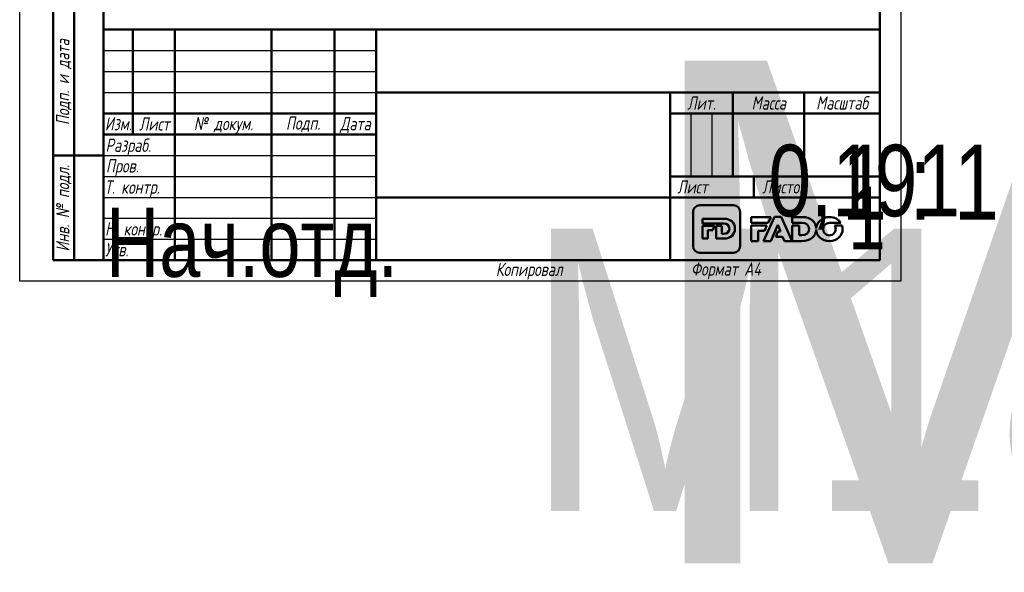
# Model space of a CAD drawing. Header units: millimetres. Extents: x 0 to 797, y -69 to 297.
# Tile 1 of 5: x 0 to 235, y -69 to 62. Entities that reach past the tile are written whole.
import ezdxf
from ezdxf.enums import TextEntityAlignment as Align

# ---------------------------------------------------------------- set-up
doc = ezdxf.new("R2018")
doc.units = ezdxf.units.MM
for name, color, linetype, lineweight in [('Заголовок (ГОСТ)', 7, 'Continuous', 50), ('Кромка (ГОСТ)', 7, 'Continuous', 50), ('Обозначение (ГОСТ)', 7, 'Continuous', 25), ('Эскизная геометрия (ГОСТ)', 7, 'Continuous', 50)]:
    doc.layers.add(name, color=color, linetype=linetype, lineweight=lineweight)
doc.styles.get("Standard").update_dxf_attribs({"font": 'GOST Common Italic.ttf'})
doc.styles.add('Альтернативный текст (ГОСТ)', font='txt', dxfattribs={"width": 0.8})

# ---------------------------------------------------------------- blocks, each defined once
blk = doc.blocks.new('ГОСТ - Доп. графы 1')
at = {"layer": 'Эскизная геометрия (ГОСТ)'}
for p, q in [((-12, 0), (-12, 145)), ((-12, 145), (0, 145)), ((-7, 145), (-7, 0)), ((-12, 110), (-7, 110)), ((-7, 110), (0, 110)), ((-12, 85), (-7, 85)), ((-7, 85), (0, 85)), ((-12, 60), (-7, 60)), ((-7, 60), (0, 60)), ((-12, 25), (-7, 25)), ((-7, 25), (0, 25)), ((0, 0), (-12, 0))]:
    blk.add_line(p, q, dxfattribs=at)
at = {"layer": 'Обозначение (ГОСТ)', "char_height": 3.17, "attachment_point": 5, "rotation": 90, "style": 'Альтернативный текст (ГОСТ)'}
for s, insert, width in [('\\fGOST Common|b0|i1;\\H3.1700;Подп. и дата', (-9.37, 127.41), 34.7679), ('\\fGOST Common|b0|i1;\\H3.1700;Инв. № дубл.', (-8.95, 97.55), 24.8438), ('\\fGOST Common|b0|i1;\\H3.1700;Взам. инв. №', (-9.58, 72.53), 24.8669), ('\\fGOST Common|b0|i1;\\H3.1700;Подп. и дата', (-9.5, 42.47), 35.1486), ('\\fGOST Common|b0|i1;\\H3.1700;Инв. № подл.', (-9.5, 12.41), 24.9618)]:
    blk.add_mtext(s, dxfattribs=dict(at, insert=insert, width=width))
at = {"layer": 'Обозначение (ГОСТ)', "lineweight": 30, "width": 0.8, "flags": 17}
for tag, p in [('Подп._и_дата_2', (-3.53, 127.51)), ('Инв._номер_дубликата', (-3.41, 97.47)), ('Взамен_инв._номера', (-3.46, 72.53)), ('Подп._и_дата_1', (-3.42, 42.35)), ('ИНВЕНТАРНЫЙ_НОМЕР', (-3.33, 12.68))]:
    blk.add_attdef(tag, text='', height=3.17, rotation=90, dxfattribs=at).set_placement(p, align=Align.MIDDLE_CENTER)
blk = doc.blocks.new('Основные надписи ГОСТ - Форма 1')
at = {"layer": 'Заголовок (ГОСТ)'}
for p, q in [((0, 55), (185, 55)), ((0, 0), (0, 55)), ((0, 0), (0, 55)), ((7, 55), (7, 30)), ((17, 55), (17, 0)), ((40, 55), (40, 0)), ((55, 55), (55, 0)), ((65, 55), (65, 0)), ((185, 0), (185, 55)), ((65, 40), (185, 40)), ((135, 40), (135, 0)), ((150, 40), (150, 20)), ((167, 40), (167, 20)), ((0, 35), (65, 35)), ((135, 35), (185, 35)), ((0, 30), (65, 30)), ((135, 20), (185, 20)), ((155, 20), (155, 15)), ((65, 15), (185, 15)), ((185, 0), (0, 0))]:
    blk.add_line(p, q, dxfattribs=at)
at = {"layer": 'Заголовок (ГОСТ)', "linetype": 'Continuous', "lineweight": 25}
for p, q in [((0, 50), (65, 50)), ((0, 45), (65, 45)), ((0, 40), (65, 40)), ((140, 35), (140, 20)), ((145, 35), (145, 20)), ((0, 25), (65, 25)), ((0, 20), (65, 20)), ((0, 15), (65, 15)), ((0, 10), (65, 10)), ((0, 5), (65, 5))]:
    blk.add_line(p, q, dxfattribs=at)
at = {"layer": 'Заголовок (ГОСТ)', "char_height": 3.17, "style": 'Альтернативный текст (ГОСТ)'}
for s, insert, width, attachment_point in [('\\fGOST Common|b0|i1;\\H3.1700;Лит.', (142.52, 37.49), 14.9766, 5), ('\\fGOST Common|b0|i1;\\H3.1700;Масса', (158.55, 37.51), 16.9878, 5), ('\\fGOST Common|b0|i1;\\H3.1700;Масштаб', (176.02, 37.53), 17.8316, 5), ('\\fGOST Common|b0|i1;\\H3.1700;Изм.', (3.5, 32.56), 6.9635, 5), ('\\fGOST Common|b0|i1;\\H3.1700;Лист', (12.1, 32.5), 10.0029, 5), ('\\A0;\\fGOST Common|b0|i1;\\H3.1700;№ докум.', (28.58, 32.16), 22.9069, 5), ('\\fGOST Common|b0|i1;\\H3.1700;Подп.', (47.56, 32.45), 14.879, 5), ('\\fGOST Common|b0|i1;\\H3.1700;Дата', (60.02, 32.24), 9.9614, 5), ('\\fGOST Common|b0|i1;\\H3.1700;Разраб.', (0.47, 27), 16.9971, 4), ('\\fGOST Common|b0|i1;\\H3.1700;Пров.', (0.56, 22.08), 17.0192, 4), ('\\A0;\\fGOST Common|b0|i1;\\H3.1700;Т. контр.', (0.23, 17.01), 16.9554, 4), ('\\fGOST Common|b0|i1;\\H3.1700;Лист', (140.37, 17.5), 10.5071, 5), ('\\fGOST Common|b0|i1;\\H3.1700;Листов', (162.21, 17.5), 14.3668, 5), ('\\A1;', (150.6, 17.54), 8.8313, 5), ('\\fGOST Common|b0|i1;\\H3.1700;Н. контр.', (0.36, 7.05), 16.9999, 4), ('\\fGOST Common|b0|i1;\\H3.1700;Утв.', (0.34, 2.52), 17.0083, 4), ('\\fGOST Common|b0|i1;\\H3.1700;Копировал', (93.48, -0.59), 19.7871, 1)]:
    blk.add_mtext(s, dxfattribs=dict(at, insert=insert, width=width, attachment_point=attachment_point))
at = {"layer": 'Заголовок (ГОСТ)', "lineweight": 30, "flags": 104}
for tag, height, width, p in [('Изм1', 2.89, 0.7, (3.51, 52.52)), ('Лист1', 2.89, 0.7, (12.03, 52.52)), ('Докум1', 2.89, 0.7, (28.54, 52.48)), ('Изм2', 2.89, 0.7, (3.5, 47.52)), ('Лист2', 2.89, 0.7, (12.01, 47.5)), ('Докум2', 2.89, 0.7, (28.53, 47.5)), ('Изм3', 2.89, 0.7, (3.5, 42.5)), ('Лист3', 2.89, 0.7, (12.01, 42.51)), ('Докум3', 2.89, 0.7, (28.51, 42.48)), ('Изм4', 2.89, 0.7, (3.51, 37.5)), ('Лист4', 2.89, 0.7, (12, 37.53)), ('Докум4', 2.89, 0.7, (28.51, 37.52)), ('НАИМЕНОВАНИЕ', 5, 0.8, (100.03, 29.98)), ('Литера', 3.5, 0.8, (137.52, 27.25)), ('Литера2', 3.5, 0.8, (142.51, 27.22)), ('Литера3', 3.5, 0.8, (147.52, 27.21)), ('Масса', 3.5, 0.8, (158.47, 27.53)), ('Масштаб', 3.5, 0.8, (176, 27.6)), ('Тип_документа', 3.17, 0.8, (100.08, 17.56)), ('Листов', 3.17, 0.8, (177.46, 17.58)), ('Материал_Класс', 3.5, 0.9, (100, 7.5))]:
    blk.add_attdef(tag, text='', height=height, dxfattribs=dict(at, width=width)).set_placement(p, align=Align.MIDDLE_CENTER)
for tag, height, width, p in [('Подп1', 2.89, 0.7, (40.01, 52.51)), ('Дата1', 2, 0.7, (55.01, 52.51)), ('Подп2', 2.89, 0.7, (40.01, 47.5)), ('Дата2', 2, 0.7, (55.01, 47.49)), ('Подп3', 2.89, 0.7, (40.01, 42.51)), ('Дата3', 2, 0.7, (55.02, 42.52)), ('Подп4', 2.89, 0.7, (40.01, 37.51)), ('Дата4', 2, 0.7, (55.02, 37.51)), ('АВТОР', 3.17, 0.8, (17.41, 27.49)), ('Разработал_Подп.', 2.89, 0.7, (40.05, 27.51)), ('ДАТА_СОЗДАНИЯ', 2, 0.7, (55.01, 27.51)), ('ПРОВЕРИЛ', 3.17, 0.8, (17.41, 22.53)), ('Проверил_Подп.', 2.89, 0.7, (40.05, 22.52)), ('ДАТА_ПРОВЕРКИ', 2, 0.7, (55.02, 22.51)), ('ТЕХНОЛОГ', 3.17, 0.8, (17.33, 17.54)), ('Технолог_Подп.', 2.89, 0.7, (40.05, 17.51)), ('Технолог_Дата', 2, 0.7, (55.01, 17.5)), ('Должность_руководителя', 3.17, 0.8, (0.52, 12.51)), ('НАЧ._ОТДЕЛА', 3.17, 0.8, (17.46, 12.45)), ('Руководитель_Подп.', 2.89, 0.7, (40.01, 12.5)), ('Руководитель_Дата', 2, 0.7, (55.01, 12.51)), ('НОРМОКОНТРОЛЬ', 3.17, 0.8, (17.37, 7.48)), ('Нормоконтроль_Подп.', 2.89, 0.7, (40.05, 7.52)), ('ДАТА_НОРМОКОНТРОЛЯ', 2, 0.7, (55.02, 7.51)), ('УТВЕРДИЛ', 3.17, 0.8, (17.4, 2.51)), ('Утвердил_Подп.', 2.89, 0.7, (40.05, 2.51)), ('ДАТА_УТВЕРЖДЕНИЯ', 2, 0.7, (55.01, 2.5))]:
    blk.add_attdef(tag, text='', height=height, dxfattribs=dict(at, width=width)).set_placement(p, align=Align.MIDDLE_LEFT)
for tag, height, p in [('ОБОЗНАЧЕНИЕ', 5, (125.33, 47.56)), ('ОРГАНИЗАЦИЯ', 3.5, (160.02, 7.6))]:
    blk.add_attdef(tag, text='', height=height, dxfattribs=at).set_placement(p, align=Align.MIDDLE_CENTER)
at = {"layer": 'Заголовок (ГОСТ)', "lineweight": 30, "width": 0.9, "flags": 104}
for tag, p in [('Материал_Наим.', (133.71, 9.75)), ('Материал_ГОСТ', (134.04, 4.06))]:
    blk.add_attdef(tag, text='', height=3.5, dxfattribs=at).set_placement(p, align=Align.MIDDLE_RIGHT)
blk = doc.blocks.new('Рамки ГОСТ_ граница 297x210')
at = {"layer": 'Кромка (ГОСТ)', "lineweight": 25}
for p, q in [((0, 0), (0, 297)), ((210, 297), (210, 0)), ((210, 0), (0, 0))]:
    blk.add_line(p, q, dxfattribs=at)
at = {"layer": 'Кромка (ГОСТ)'}
for p, q in [((20, 292), (20, 5)), ((205, 5), (205, 292)), ((20, 5), (205, 5))]:
    blk.add_line(p, q, dxfattribs=at)
at = {"layer": 'Кромка (ГОСТ)', "insert": (160, 4.5), "char_height": 3.17, "attachment_point": 1, "style": 'Альтернативный текст (ГОСТ)'}
blk.add_mtext('\\A1;\\fGOST Common|b0|i1;\\H3.1700;Формат A4', dxfattribs=at)

msp = doc.modelspace()

# ---------------------------------------------------------------- linework, layer by layer
at = {"layer": 'Эскизная геометрия (ГОСТ)', "linetype": 'Continuous'}
for p, q in [((160.5048, 16.5351), (160.5048, 8.3644)), ((170.1623, 18.1075), (162.0631, 18.1075)), ((171.7217, 8.3644), (171.7217, 16.5351)), ((162.71, 14.89), (162.71, 13.7414)), ((167.836, 14.89), (162.71, 14.89)), ((162.71, 13.7414), (167.8556, 13.7414)), ((162.71, 13.204), (162.71, 10.1607)), ((165.6224, 13.204), (162.71, 13.204)), ((164.0092, 10.1607), (164.0092, 12.1762)), ((164.0092, 12.1762), (165.1863, 12.1762)), ((165.1863, 12.1762), (165.6224, 13.204)), ((166.0267, 13.204), (166.0267, 10.1607)), ((167.3263, 13.204), (166.0267, 13.204)), ((167.3263, 11.3226), (167.3263, 13.204)), ((162.71, 10.1607), (164.0092, 10.1607)), ((166.0267, 10.1607), (167.8086, 10.1607)), ((167.8556, 11.3226), (167.3263, 11.3226)), ((162.0631, 6.7926), (170.1623, 6.7926))]:
    msp.add_line(p, q, dxfattribs=at)
at = {"layer": 'Эскизная геометрия (ГОСТ)'}
for p, q in [((174.3413, 15.304), (174.3413, 13.9093)), ((178.9974, 15.304), (174.3413, 15.304)), ((179.8816, 15.3457), (177.2993, 9.5647)), ((178.3745, 13.9093), (178.9974, 15.304)), ((181.5021, 15.3457), (179.8816, 15.3457)), ((184.0854, 9.5647), (181.5021, 15.3457)), ((184.0854, 15.3032), (184.0854, 13.9093)), ((186.4255, 15.3032), (184.0854, 15.3032)), ((174.3413, 13.9093), (178.3745, 13.9093)), ((174.3413, 13.2899), (174.3413, 9.5641)), ((178.0976, 13.2899), (174.3413, 13.2899)), ((176.0221, 9.5641), (176.0221, 11.9786)), ((176.0221, 11.9786), (177.5117, 11.9786)), ((177.5117, 11.9786), (178.0976, 13.2899)), ((179.0663, 9.5647), (180.6801, 13.4588)), ((180.6986, 11.8269), (180.1915, 10.5893)), ((180.6801, 13.4588), (181.3552, 11.8269)), ((181.3552, 11.8269), (180.6986, 11.8269)), ((184.0854, 13.9093), (186.4519, 13.9093)), ((184.0854, 13.2899), (184.0854, 9.5656)), ((185.7662, 13.2899), (184.0854, 13.2899)), ((185.7662, 10.9753), (185.7662, 13.2899)), ((189.8467, 12.3498), (189.8493, 12.3498)), ((189.8506, 12.5431), (189.847, 12.5431)), ((192.9889, 13.9223), (195.7076, 13.9223)), ((196.0081, 13.2853), (194.2268, 13.2853)), ((174.3413, 9.5641), (176.0221, 9.5641)), ((177.2993, 9.5647), (179.0663, 9.5647)), ((180.1915, 10.5893), (181.8408, 10.5893)), ((181.8408, 10.5893), (182.2823, 9.5647)), ((182.2823, 9.5647), (184.0854, 9.5647)), ((184.0854, 9.5656), (186.3907, 9.5656)), ((186.4519, 10.9753), (185.7662, 10.9753))]:
    msp.add_line(p, q, dxfattribs=at)
at = {"layer": 'Эскизная геометрия (ГОСТ)', "linetype": 'Continuous'}
for points in [[(162.0631, 18.1075), (161.2036, 18.1075), (160.5048, 17.4027), (160.5048, 16.5351)], [(171.7217, 16.5351), (171.7217, 17.4027), (171.0231, 18.1075), (170.1623, 18.1075)], [(170.4812, 12.5393), (170.4812, 13.9172), (169.5102, 14.89), (167.836, 14.89)], [(167.8086, 10.1607), (169.4962, 10.1607), (170.4812, 11.1746), (170.4812, 12.5393)], [(167.8556, 13.7414), (168.6325, 13.7414), (169.1485, 13.2892), (169.1485, 12.5318)], [(169.1485, 12.5318), (169.1485, 11.7565), (168.6325, 11.3226), (167.8556, 11.3226)], [(160.5048, 8.3644), (160.5048, 7.4964), (161.2036, 6.7926), (162.0631, 6.7926)], [(170.1623, 6.7926), (171.0231, 6.7926), (171.7217, 7.4964), (171.7217, 8.3644)]]:
    msp.add_open_spline(points, degree=3, dxfattribs=at)
at = {"layer": 'Эскизная геометрия (ГОСТ)'}
for points in [[(189.847, 12.5431), (189.801, 14.1673), (188.5519, 15.3032), (186.4255, 15.3032)], [(193.0033, 15.304), (191.2445, 15.304), (189.9138, 14.0788), (189.8506, 12.5431)], [(195.7076, 13.9223), (195.1742, 14.7543), (194.1901, 15.304), (193.0033, 15.304)], [(186.3907, 9.5656), (188.5305, 9.5656), (189.7963, 10.7453), (189.8467, 12.3498)], [(186.4519, 13.9093), (187.4557, 13.9093), (188.1244, 13.3609), (188.1244, 12.4431)], [(188.1244, 12.4431), (188.1244, 11.5001), (187.4557, 10.9753), (186.4519, 10.9753)], [(189.8493, 12.3498), (189.8924, 10.7841), (191.2142, 9.5545), (192.9889, 9.5545)], [(191.5106, 12.4286), (191.5106, 13.2429), (192.1026, 13.9223), (192.9889, 13.9223)], [(193.0033, 10.9369), (192.1196, 10.9369), (191.5106, 11.6308), (191.5106, 12.4286)], [(192.9889, 9.5545), (194.791, 9.5545), (196.1437, 10.842), (196.1437, 12.4286)], [(194.4899, 12.4286), (194.4899, 11.6156), (193.8978, 10.9369), (193.0033, 10.9369)], [(194.2268, 13.2853), (194.3959, 13.0402), (194.4899, 12.7421), (194.4899, 12.4286)], [(196.1437, 12.4286), (196.1437, 12.7283), (196.0967, 13.0154), (196.0081, 13.2853)]]:
    msp.add_open_spline(points, degree=3, dxfattribs=at)

# ---------------------------------------------------------------- block references
for name, p in [('Рамки ГОСТ_ граница 297x210', (0, 0)), ('ГОСТ - Доп. графы 1', (20, 5))]:
    msp.add_blockref(name, p)
ref = msp.add_blockref('Основные надписи ГОСТ - Форма 1', (20, 5))
lines = msp.add_mtext('\\W0.8000;Нач.отд.', dxfattribs={"layer": 'Заголовок (ГОСТ)', "insert": (20.5216, 17.5142), "char_height": 16.475961, "attachment_point": 1})
ref.add_attrib('Должность_руководителя', '', (20.5216, 17.5142), dxfattribs={"flags": 104}).embed_mtext(lines)
lines = msp.add_mtext('\\W0.8000;', dxfattribs={"layer": 'Заголовок (ГОСТ)', "insert": (37.4114, 32.4883), "char_height": 22.59262, "attachment_point": 1})
ref.add_attrib('АВТОР', '', (37.4114, 32.4883), dxfattribs={"flags": 104}).embed_mtext(lines)
lines = msp.add_mtext('\\W0.8000;', dxfattribs={"layer": 'Заголовок (ГОСТ)', "insert": (37.4083, 27.5258), "char_height": 22.55166, "attachment_point": 1})
ref.add_attrib('ПРОВЕРИЛ', '', (37.4083, 27.5258), dxfattribs={"flags": 104}).embed_mtext(lines)
lines = msp.add_mtext('\\W0.8000;', dxfattribs={"layer": 'Заголовок (ГОСТ)', "insert": (37.3337, 22.5428), "char_height": 22.67099, "attachment_point": 1})
ref.add_attrib('ТЕХНОЛОГ', '', (37.3337, 22.5428), dxfattribs={"flags": 104}).embed_mtext(lines)
lines = msp.add_mtext('\\W0.8000;', dxfattribs={"layer": 'Заголовок (ГОСТ)', "insert": (37.4616, 17.4456), "char_height": 22.55501, "attachment_point": 1})
ref.add_attrib('НАЧ._ОТДЕЛА', '', (37.4616, 17.4456), dxfattribs={"flags": 104}).embed_mtext(lines)
lines = msp.add_mtext('\\W0.8000;', dxfattribs={"layer": 'Заголовок (ГОСТ)', "insert": (37.3745, 12.4807), "char_height": 22.66902, "attachment_point": 1})
ref.add_attrib('НОРМОКОНТРОЛЬ', '', (37.3745, 12.4807), dxfattribs={"flags": 104}).embed_mtext(lines)
lines = msp.add_mtext('\\W0.8000;', dxfattribs={"layer": 'Заголовок (ГОСТ)', "insert": (37.4006, 7.5066), "char_height": 22.61295, "attachment_point": 1})
ref.add_attrib('УТВЕРДИЛ', '', (37.4006, 7.5066), dxfattribs={"flags": 104}).embed_mtext(lines)
lines = msp.add_mtext('M18', dxfattribs={"layer": 'Заголовок (ГОСТ)', "insert": (145.3255, 52.5589), "char_height": 119.84296, "attachment_point": 1})
ref.add_attrib('ОБОЗНАЧЕНИЕ', '', (145.3255, 52.5589), dxfattribs={"flags": 104}).embed_mtext(lines)
lines = msp.add_mtext('\\W0.8000;', dxfattribs={"layer": 'Заголовок (ГОСТ)', "insert": (120.0309, 34.9751), "char_height": 69.60928, "attachment_point": 1})
ref.add_attrib('НАИМЕНОВАНИЕ', '', (120.0309, 34.9751), dxfattribs={"flags": 104}).embed_mtext(lines)
lines = msp.add_mtext('\\W0.8000;', dxfattribs={"layer": 'Заголовок (ГОСТ)', "insert": (120.078, 22.5583), "char_height": 69.70335, "attachment_point": 1})
ref.add_attrib('Тип_документа', '', (120.078, 22.5583), dxfattribs={"flags": 104}).embed_mtext(lines)
lines = msp.add_mtext('\\W0.9000;M18 17.03.202020', dxfattribs={"layer": 'Заголовок (ГОСТ)', "insert": (120, 12.5), "char_height": 67.257617, "attachment_point": 1})
ref.add_attrib('Материал_Класс', '', (120, 12.5), dxfattribs={"flags": 104}).embed_mtext(lines)
lines = msp.add_mtext('\\W0.9000;', dxfattribs={"layer": 'Заголовок (ГОСТ)', "insert": (153.7068, 14.7507), "char_height": 66.97542, "attachment_point": 1})
ref.add_attrib('Материал_Наим.', '', (153.7068, 14.7507), dxfattribs={"flags": 104}).embed_mtext(lines)
lines = msp.add_mtext('\\W0.9000;', dxfattribs={"layer": 'Заголовок (ГОСТ)', "insert": (154.0404, 9.0569), "char_height": 66.7532, "attachment_point": 1})
ref.add_attrib('Материал_ГОСТ', '', (154.0404, 9.0569), dxfattribs={"flags": 104}).embed_mtext(lines)
lines = msp.add_mtext('\\W0.8000;', dxfattribs={"layer": 'Заголовок (ГОСТ)', "insert": (157.5203, 32.2514), "char_height": 5.02883, "attachment_point": 1})
ref.add_attrib('Литера', '', (157.5203, 32.2514), dxfattribs={"flags": 104}).embed_mtext(lines)
lines = msp.add_mtext('\\W0.8000;', dxfattribs={"layer": 'Заголовок (ГОСТ)', "insert": (162.5118, 32.2215), "char_height": 5.02883, "attachment_point": 1})
ref.add_attrib('Литера2', '', (162.5118, 32.2215), dxfattribs={"flags": 104}).embed_mtext(lines)
lines = msp.add_mtext('\\W0.8000;', dxfattribs={"layer": 'Заголовок (ГОСТ)', "insert": (167.5181, 32.2112), "char_height": 5.01699, "attachment_point": 1})
ref.add_attrib('Литера3', '', (167.5181, 32.2112), dxfattribs={"flags": 104}).embed_mtext(lines)
lines = msp.add_mtext('\\W0.8000;0,191', dxfattribs={"layer": 'Заголовок (ГОСТ)', "insert": (178.4686, 32.5335), "char_height": 17.043546, "attachment_point": 1})
ref.add_attrib('Масса', '', (178.4686, 32.5335), dxfattribs={"flags": 104}).embed_mtext(lines)
lines = msp.add_mtext('\\W0.8000;1 : 1', dxfattribs={"layer": 'Заголовок (ГОСТ)', "insert": (195.9966, 32.6031), "char_height": 17.947557, "attachment_point": 1})
ref.add_attrib('Масштаб', '', (195.9966, 32.6031), dxfattribs={"flags": 104}).embed_mtext(lines)
lines = msp.add_mtext('\\W0.8000;1', dxfattribs={"layer": 'Заголовок (ГОСТ)', "insert": (197.459, 22.5789), "char_height": 14.96532, "attachment_point": 1})
ref.add_attrib('Листов', '', (197.459, 22.5789), dxfattribs={"flags": 104}).embed_mtext(lines)
lines = msp.add_mtext('\\W0.7000;', dxfattribs={"layer": 'Заголовок (ГОСТ)', "insert": (75.0121, 57.5134), "char_height": 9.98446, "attachment_point": 1})
ref.add_attrib('Дата1', '', (75.0121, 57.5134), dxfattribs={"flags": 104}).embed_mtext(lines)
lines = msp.add_mtext('\\W0.7000;', dxfattribs={"layer": 'Заголовок (ГОСТ)', "insert": (75.0121, 52.4908), "char_height": 9.98446, "attachment_point": 1})
ref.add_attrib('Дата2', '', (75.0121, 52.4908), dxfattribs={"flags": 104}).embed_mtext(lines)
lines = msp.add_mtext('\\W0.7000;', dxfattribs={"layer": 'Заголовок (ГОСТ)', "insert": (75.0232, 47.521), "char_height": 9.97116, "attachment_point": 1})
ref.add_attrib('Дата3', '', (75.0232, 47.521), dxfattribs={"flags": 104}).embed_mtext(lines)
lines = msp.add_mtext('\\W0.7000;', dxfattribs={"layer": 'Заголовок (ГОСТ)', "insert": (75.0232, 42.5092), "char_height": 9.98863, "attachment_point": 1})
ref.add_attrib('Дата4', '', (75.0232, 42.5092), dxfattribs={"flags": 104}).embed_mtext(lines)
lines = msp.add_mtext('\\W0.7000;', dxfattribs={"layer": 'Заголовок (ГОСТ)', "insert": (75.0086, 32.5112), "char_height": 9.98041, "attachment_point": 1})
ref.add_attrib('ДАТА_СОЗДАНИЯ', '', (75.0086, 32.5112), dxfattribs={"flags": 104}).embed_mtext(lines)
lines = msp.add_mtext('\\W0.7000;', dxfattribs={"layer": 'Заголовок (ГОСТ)', "insert": (75.022, 27.5095), "char_height": 9.95769, "attachment_point": 1})
ref.add_attrib('ДАТА_ПРОВЕРКИ', '', (75.022, 27.5095), dxfattribs={"flags": 104}).embed_mtext(lines)
lines = msp.add_mtext('\\W0.7000;', dxfattribs={"layer": 'Заголовок (ГОСТ)', "insert": (75.0148, 22.5028), "char_height": 9.98633, "attachment_point": 1})
ref.add_attrib('Технолог_Дата', '', (75.0148, 22.5028), dxfattribs={"flags": 104}).embed_mtext(lines)
lines = msp.add_mtext('\\W0.7000;', dxfattribs={"layer": 'Заголовок (ГОСТ)', "insert": (75.0101, 17.5095), "char_height": 9.99024, "attachment_point": 1})
ref.add_attrib('Руководитель_Дата', '', (75.0101, 17.5095), dxfattribs={"flags": 104}).embed_mtext(lines)
lines = msp.add_mtext('\\W0.7000;', dxfattribs={"layer": 'Заголовок (ГОСТ)', "insert": (75.0237, 12.5112), "char_height": 9.98246, "attachment_point": 1})
ref.add_attrib('ДАТА_НОРМОКОНТРОЛЯ', '', (75.0237, 12.5112), dxfattribs={"flags": 104}).embed_mtext(lines)
lines = msp.add_mtext('\\W0.7000;', dxfattribs={"layer": 'Заголовок (ГОСТ)', "insert": (75.0093, 7.4985), "char_height": 9.9968, "attachment_point": 1})
ref.add_attrib('ДАТА_УТВЕРЖДЕНИЯ', '', (75.0093, 7.4985), dxfattribs={"flags": 104}).embed_mtext(lines)
lines = msp.add_mtext('\\W0.7000;', dxfattribs={"layer": 'Заголовок (ГОСТ)', "insert": (60.0143, 57.5125), "char_height": 14.91999, "attachment_point": 1})
ref.add_attrib('Подп1', '', (60.0143, 57.5125), dxfattribs={"flags": 104}).embed_mtext(lines)
lines = msp.add_mtext('\\W0.7000;', dxfattribs={"layer": 'Заголовок (ГОСТ)', "insert": (60.0143, 52.5027), "char_height": 14.98562, "attachment_point": 1})
ref.add_attrib('Подп2', '', (60.0143, 52.5027), dxfattribs={"flags": 104}).embed_mtext(lines)
lines = msp.add_mtext('\\W0.7000;', dxfattribs={"layer": 'Заголовок (ГОСТ)', "insert": (60.0143, 47.5148), "char_height": 14.98562, "attachment_point": 1})
ref.add_attrib('Подп3', '', (60.0143, 47.5148), dxfattribs={"flags": 104}).embed_mtext(lines)
lines = msp.add_mtext('\\W0.7000;', dxfattribs={"layer": 'Заголовок (ГОСТ)', "insert": (60.0144, 42.5058), "char_height": 14.96586, "attachment_point": 1})
ref.add_attrib('Подп4', '', (60.0144, 42.5058), dxfattribs={"flags": 104}).embed_mtext(lines)
lines = msp.add_mtext('\\W0.7000;', dxfattribs={"layer": 'Заголовок (ГОСТ)', "insert": (60.045, 32.5144), "char_height": 14.95963, "attachment_point": 1})
ref.add_attrib('Разработал_Подп.', '', (60.045, 32.5144), dxfattribs={"flags": 104}).embed_mtext(lines)
lines = msp.add_mtext('\\W0.7000;', dxfattribs={"layer": 'Заголовок (ГОСТ)', "insert": (60.045, 27.5245), "char_height": 14.93971, "attachment_point": 1})
ref.add_attrib('Проверил_Подп.', '', (60.045, 27.5245), dxfattribs={"flags": 104}).embed_mtext(lines)
lines = msp.add_mtext('\\W0.7000;', dxfattribs={"layer": 'Заголовок (ГОСТ)', "insert": (60.045, 22.5148), "char_height": 14.93971, "attachment_point": 1})
ref.add_attrib('Технолог_Подп.', '', (60.045, 22.5148), dxfattribs={"flags": 104}).embed_mtext(lines)
lines = msp.add_mtext('\\W0.7000;', dxfattribs={"layer": 'Заголовок (ГОСТ)', "insert": (60.0052, 17.505), "char_height": 14.97955, "attachment_point": 1})
ref.add_attrib('Руководитель_Подп.', '', (60.0052, 17.505), dxfattribs={"flags": 104}).embed_mtext(lines)
lines = msp.add_mtext('\\W0.7000;', dxfattribs={"layer": 'Заголовок (ГОСТ)', "insert": (60.045, 12.5151), "char_height": 14.93971, "attachment_point": 1})
ref.add_attrib('Нормоконтроль_Подп.', '', (60.045, 12.5151), dxfattribs={"flags": 104}).embed_mtext(lines)
lines = msp.add_mtext('\\W0.7000;', dxfattribs={"layer": 'Заголовок (ГОСТ)', "insert": (60.045, 7.5053), "char_height": 14.95963, "attachment_point": 1})
ref.add_attrib('Утвердил_Подп.', '', (60.045, 7.5053), dxfattribs={"flags": 104}).embed_mtext(lines)
lines = msp.add_mtext('\\W0.7000;', dxfattribs={"layer": 'Заголовок (ГОСТ)', "insert": (48.5417, 57.4833), "char_height": 22.94698, "attachment_point": 1})
ref.add_attrib('Докум1', '', (48.5417, 57.4833), dxfattribs={"flags": 104}).embed_mtext(lines)
lines = msp.add_mtext('\\W0.7000;', dxfattribs={"layer": 'Заголовок (ГОСТ)', "insert": (48.526, 52.4968), "char_height": 22.97824, "attachment_point": 1})
ref.add_attrib('Докум2', '', (48.526, 52.4968), dxfattribs={"flags": 104}).embed_mtext(lines)
lines = msp.add_mtext('\\W0.7000;', dxfattribs={"layer": 'Заголовок (ГОСТ)', "insert": (48.5104, 47.4791), "char_height": 22.94698, "attachment_point": 1})
ref.add_attrib('Докум3', '', (48.5104, 47.4791), dxfattribs={"flags": 104}).embed_mtext(lines)
lines = msp.add_mtext('\\W0.7000;', dxfattribs={"layer": 'Заголовок (ГОСТ)', "insert": (48.5148, 42.5199), "char_height": 22.97406, "attachment_point": 1})
ref.add_attrib('Докум4', '', (48.5148, 42.5199), dxfattribs={"flags": 104}).embed_mtext(lines)
lines = msp.add_mtext('\\W0.7000;', dxfattribs={"layer": 'Заголовок (ГОСТ)', "insert": (32.0309, 57.5161), "char_height": 9.99314, "attachment_point": 1})
ref.add_attrib('Лист1', '', (32.0309, 57.5161), dxfattribs={"flags": 104}).embed_mtext(lines)
lines = msp.add_mtext('\\W0.7000;', dxfattribs={"layer": 'Заголовок (ГОСТ)', "insert": (32.012, 52.5044), "char_height": 9.97806, "attachment_point": 1})
ref.add_attrib('Лист2', '', (32.012, 52.5044), dxfattribs={"flags": 104}).embed_mtext(lines)
lines = msp.add_mtext('\\W0.7000;', dxfattribs={"layer": 'Заголовок (ГОСТ)', "insert": (32.012, 47.5076), "char_height": 9.97806, "attachment_point": 1})
ref.add_attrib('Лист3', '', (32.012, 47.5076), dxfattribs={"flags": 104}).embed_mtext(lines)
lines = msp.add_mtext('\\W0.7000;', dxfattribs={"layer": 'Заголовок (ГОСТ)', "insert": (32.0042, 42.5264), "char_height": 9.99358, "attachment_point": 1})
ref.add_attrib('Лист4', '', (32.0042, 42.5264), dxfattribs={"flags": 104}).embed_mtext(lines)
lines = msp.add_mtext('\\W0.7000;', dxfattribs={"layer": 'Заголовок (ГОСТ)', "insert": (23.5126, 57.5165), "char_height": 7.004, "attachment_point": 1})
ref.add_attrib('Изм1', '', (23.5126, 57.5165), dxfattribs={"flags": 104}).embed_mtext(lines)
lines = msp.add_mtext('\\W0.7000;', dxfattribs={"layer": 'Заголовок (ГОСТ)', "insert": (23.5044, 52.5206), "char_height": 6.98767, "attachment_point": 1})
ref.add_attrib('Изм2', '', (23.5044, 52.5206), dxfattribs={"flags": 104}).embed_mtext(lines)
lines = msp.add_mtext('\\W0.7000;', dxfattribs={"layer": 'Заголовок (ГОСТ)', "insert": (23.5044, 47.5003), "char_height": 7.02032, "attachment_point": 1})
ref.add_attrib('Изм3', '', (23.5044, 47.5003), dxfattribs={"flags": 104}).embed_mtext(lines)
lines = msp.add_mtext('\\W0.7000;', dxfattribs={"layer": 'Заголовок (ГОСТ)', "insert": (23.5126, 42.5044), "char_height": 7.004, "attachment_point": 1})
ref.add_attrib('Изм4', '', (23.5126, 42.5044), dxfattribs={"flags": 104}).embed_mtext(lines)

doc.saveas('drawing.dxf')
